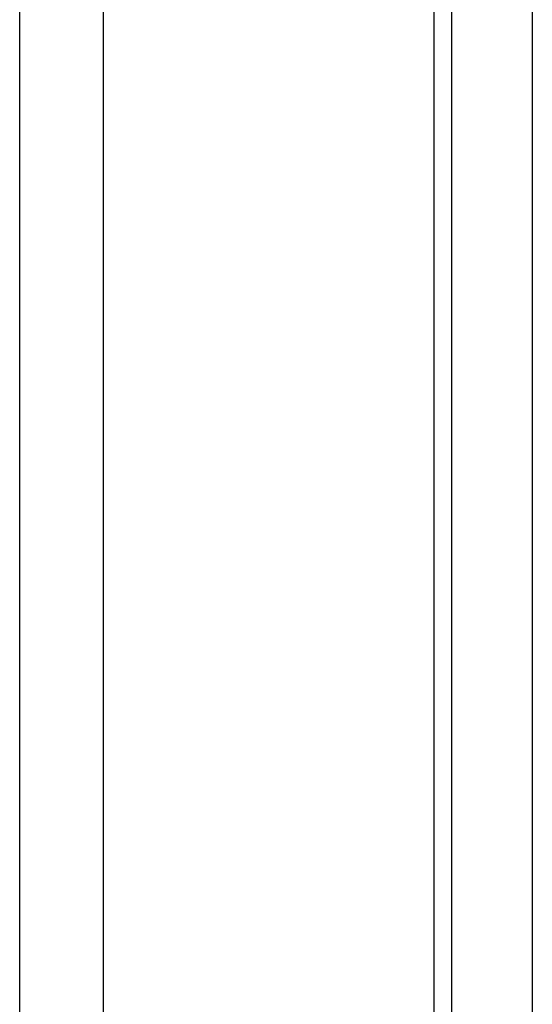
# Model space of a CAD drawing. Header units: inches. Extents: x 25 to 728, y 80 to 333.
# Tile 116 of 160: x 669.746 to 670.607, y 282.706 to 284.359. Entities that reach past the tile are written whole.
import ezdxf

# ---------------------------------------------------------------- set-up
doc = ezdxf.new("R2010")
doc.units = ezdxf.units.IN
doc.header["$MEASUREMENT"] = 0
doc.layers.add('Visible Edges(ANSI)', color=7, linetype='Continuous', lineweight=25)
doc.layers.add('Visible Tangent Edges(ANSI)', color=7, linetype='Continuous', lineweight=25)

msp = doc.modelspace()

# ---------------------------------------------------------------- linework, layer by layer
at = {"layer": 'Visible Edges(ANSI)'}
for p, q in [((670.4712, 297.5058), (670.4712, 275.1205)), ((670.6069, 281.5037), (670.6069, 287.0126))]:
    msp.add_line(p, q, dxfattribs=at)
at = {"layer": 'Visible Tangent Edges(ANSI)'}
for p, q in [((669.7462, 297.9569), (669.7462, 274.6849)), ((669.8862, 297.8427), (669.8862, 274.7911)), ((670.4422, 275.1113), (670.4422, 297.5225))]:
    msp.add_line(p, q, dxfattribs=at)

doc.saveas('drawing.dxf')
